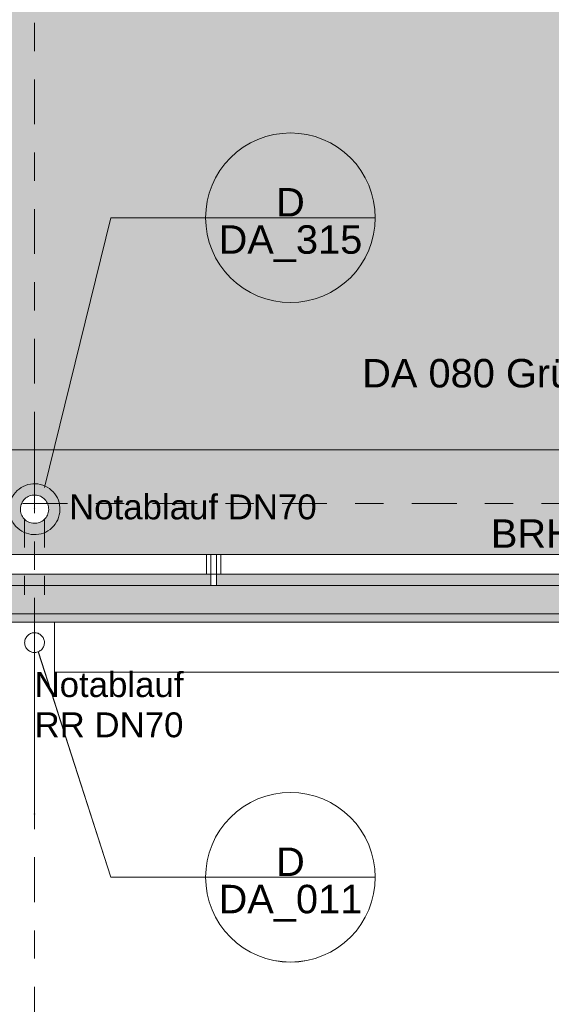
# Model space of a CAD drawing. Header units: metres. Extents: x -180 to 4, y -50 to 6.
# Tile 91 of 256: x -137.47 to -135.59, y -41.22 to -37.73. Entities that reach past the tile are written whole.
import ezdxf

# ---------------------------------------------------------------- set-up
doc = ezdxf.new("R2010")
doc.units = ezdxf.units.M
doc.header["$LTSCALE"] = 0.05
doc.header["$PDMODE"] = 1
doc.header["$PDSIZE"] = -2
doc.linetypes.add('Linienart-50', pattern=[2.116531, 1.058062, -1.058469])
doc.linetypes.add('Linienart-53', pattern=[5.291531, 3.175, -1.058062, 0.352704, -0.705764])
doc.layers.get('0').update_dxf_attribs({"lineweight": 25})
for name, color, linetype, lineweight, true_color in [('30 -33 Aussenwände- 7 Fassade_ Elemente', 7, 'Continuous', 9, 0x00aacc), ('30 -36 Dächer- 3 Dachbeläge', 7, 'Continuous', 15, 0x9999ff), ('30 -36 Dächer- 3 Dachbeläge Gründach', 250, 'Continuous', 9, 0x333333), ('30 -36 Dächer- 4 Dachbekleidungen', 7, 'Continuous', 9, 0xccccff), ('40 -41 Abwasser_Wasser_Gas- 1 Abwasser + sanitäre Anlagen', 7, 'Continuous', 9, 0xff6633), ('70 -72 Beschriftung- 1 Beschriftung allgemein', 7, 'Continuous', 9, 0xff6633), ('70 -72 Beschriftung- 7 Detailverweise', 7, 'Continuous', 9, 0x00dd00), ('70 -76 Bemaßung- 2 Allgemein', 7, 'Continuous', 5, 0x6666cc)]:
    doc.layers.add(name, color=color, linetype=linetype, lineweight=lineweight, true_color=true_color)
for name, color, linetype, lineweight in [('40 -41 Abwasser_Wasser_Gas- 2 Wasser-1', 7, 'Continuous', 15), ('70 -71 Achsen- 1 Gebäudeachsen', 7, 'Linienart-53', 18), ('Keine', 7, 'Continuous', 9)]:
    doc.layers.add(name, color=color, linetype=linetype, lineweight=lineweight)
doc.styles.add('Arial', font='arial.ttf')
doc.dimstyles.new('k+k 1_50', dxfattribs={"dimtxt": 0.100689, "dimasz": 0.05302, "dimexe": 0.05, "dimexo": 0.15, "dimgap": 0.01, "dimtad": 1, "dimdec": 3, "dimtxsty": 'Arial', "dimblk": 'VW_SLASH', "dimblk1": 'VW_SLASH', "dimblk2": 'VW_SLASH', "dimcen": 0, "dimdle": 0.05, "dimadec": 3, "dimazin": 0, "dimtfac": 0.75, "dimtdec": 3, "dimtix": 1, "dimtmove": 0, "dimatfit": 0, "dimldrblk": 'VW_SLASH-1', "dimfxl": 0.125, "dimfxlon": 1, "dimfrac": 2, "dimtolj": 1, "dimarcsym": 0})

# ---------------------------------------------------------------- blocks, each defined once
blk = doc.blocks.new('Gruppe-6672')
at = {"layer": '70 -72 Beschriftung- 1 Beschriftung allgemein', "insert": (-137.421, -40.0436), "char_height": 0.0881, "attachment_point": 1, "line_spacing_factor": 0.969685, "style": 'Arial'}
blk.add_mtext('Notablauf\\PRR DN70', dxfattribs=at)
at = {"color": 255}
blk.add_wipeout([(-137.3907, -39.9215), (-137.3891, -39.9246), (-137.3879, -39.9278), (-137.3869, -39.9311), (-137.3863, -39.9345), (-137.386, -39.9379), (-137.3861, -39.9413), (-137.3865, -39.9447), (-137.3872, -39.9481), (-137.3882, -39.9514), (-137.3896, -39.9545), (-137.3913, -39.9575), (-137.3932, -39.9603), (-137.3955, -39.963), (-137.3979, -39.9653), (-137.4006, -39.9675), (-137.4035, -39.9693), (-137.4066, -39.9709), (-137.4097, -39.9722), (-137.4131, -39.9731), (-137.4164, -39.9737), (-137.4199, -39.974), (-137.4233, -39.974), (-137.4267, -39.9736), (-137.4301, -39.9728), (-137.4333, -39.9718), (-137.4365, -39.9704), (-137.4395, -39.9688), (-137.4423, -39.9668), (-137.4449, -39.9646), (-137.4473, -39.9621), (-137.4494, -39.9594), (-137.4513, -39.9565), (-137.4529, -39.9535), (-137.4541, -39.9503), (-137.4551, -39.947), (-137.4557, -39.9436), (-137.456, -39.9402), (-137.4559, -39.9367), (-137.4555, -39.9333), (-137.4548, -39.93), (-137.4538, -39.9267), (-137.4524, -39.9236), (-137.4507, -39.9206), (-137.4488, -39.9177), (-137.4465, -39.9151), (-137.4441, -39.9127), (-137.4414, -39.9106), (-137.4385, -39.9087), (-137.4354, -39.9072), (-137.4323, -39.9059), (-137.4289, -39.9049), (-137.4256, -39.9043), (-137.4221, -39.9041), (-137.4187, -39.9041), (-137.4153, -39.9045), (-137.4119, -39.9052), (-137.4087, -39.9063), (-137.4055, -39.9076), (-137.4025, -39.9093), (-137.3997, -39.9113), (-137.3971, -39.9135), (-137.3947, -39.916), (-137.3926, -39.9186)], dxfattribs=at).dxf.layer = '40 -41 Abwasser_Wasser_Gas- 2 Wasser-1'
at = {"layer": '40 -41 Abwasser_Wasser_Gas- 2 Wasser-1'}
blk.add_line((-137.421, -39.939), (-137.421, -40.131), dxfattribs=at)
at = {"layer": '40 -41 Abwasser_Wasser_Gas- 2 Wasser-1', "flags": 128}
blk.add_lwpolyline([(-137.3907, -39.9215), (-137.3891, -39.9246), (-137.3879, -39.9278), (-137.3869, -39.9311), (-137.3863, -39.9345), (-137.386, -39.9379), (-137.3861, -39.9413), (-137.3865, -39.9447), (-137.3872, -39.9481), (-137.3882, -39.9514), (-137.3896, -39.9545), (-137.3913, -39.9575), (-137.3932, -39.9603), (-137.3955, -39.963), (-137.3979, -39.9653), (-137.4006, -39.9675), (-137.4035, -39.9693), (-137.4066, -39.9709), (-137.4097, -39.9722), (-137.4131, -39.9731), (-137.4164, -39.9737), (-137.4199, -39.974), (-137.4233, -39.974), (-137.4267, -39.9736), (-137.4301, -39.9728), (-137.4333, -39.9718), (-137.4365, -39.9704), (-137.4395, -39.9688), (-137.4423, -39.9668), (-137.4449, -39.9646), (-137.4473, -39.9621), (-137.4494, -39.9594), (-137.4513, -39.9565), (-137.4529, -39.9535), (-137.4541, -39.9503), (-137.4551, -39.947), (-137.4557, -39.9436), (-137.456, -39.9402), (-137.4559, -39.9367), (-137.4555, -39.9333), (-137.4548, -39.93), (-137.4538, -39.9267), (-137.4524, -39.9236), (-137.4507, -39.9206), (-137.4488, -39.9177), (-137.4465, -39.9151), (-137.4441, -39.9127), (-137.4414, -39.9106), (-137.4385, -39.9087), (-137.4354, -39.9072), (-137.4323, -39.9059), (-137.4289, -39.9049), (-137.4256, -39.9043), (-137.4221, -39.9041), (-137.4187, -39.9041), (-137.4153, -39.9045), (-137.4119, -39.9052), (-137.4087, -39.9063), (-137.4055, -39.9076), (-137.4025, -39.9093), (-137.3997, -39.9113), (-137.3971, -39.9135), (-137.3947, -39.916), (-137.3926, -39.9186)], close=True, dxfattribs=at)
blk = doc.blocks.new('Gruppe-6676')
at = {"layer": '70 -72 Beschriftung- 1 Beschriftung allgemein', "linetype": 'Continuous', "lineweight": 0}
blk.add_hatch(color=30, dxfattribs=at).paths.add_polyline_path([(-137.4201, -40.5453), (-137.421, -40.5485), (-137.4219, -40.5453)])
at = {"layer": '70 -72 Beschriftung- 1 Beschriftung allgemein', "lineweight": 5, "flags": 128}
blk.add_lwpolyline([(-137.4201, -40.5453), (-137.421, -40.5485), (-137.4219, -40.5453)], close=True, dxfattribs=at)
at = {"layer": '40 -41 Abwasser_Wasser_Gas- 2 Wasser-1', "color": 7}
blk.add_blockref('Gruppe-6672', (0, 0), dxfattribs=at)
at = {"layer": '70 -72 Beschriftung- 1 Beschriftung allgemein'}
blk.add_line((-137.421, -39.939), (-137.421, -40.5485), dxfattribs=at)
blk = doc.blocks.new('Gruppe-8309')
at = {"layer": '70 -72 Beschriftung- 1 Beschriftung allgemein', "insert": (-137.2988, -39.4148), "char_height": 0.088103, "attachment_point": 1, "line_spacing_factor": 0.969685, "style": 'Arial'}
blk.add_mtext('Notablauf DN70', dxfattribs=at)
at = {"color": 255}
blk.add_wipeout([(-137.3777, -39.492), (-137.3804, -39.4962), (-137.3834, -39.5), (-137.3868, -39.5035), (-137.3906, -39.5067), (-137.3946, -39.5095), (-137.3989, -39.5119), (-137.4034, -39.5138), (-137.4081, -39.5153), (-137.4129, -39.5164), (-137.4177, -39.5169), (-137.4226, -39.517), (-137.4275, -39.5166), (-137.4324, -39.5157), (-137.4371, -39.5144), (-137.4416, -39.5126), (-137.446, -39.5103), (-137.4501, -39.5077), (-137.454, -39.5046), (-137.4575, -39.5012), (-137.4607, -39.4975), (-137.4635, -39.4934), (-137.4658, -39.4892), (-137.4678, -39.4847), (-137.4693, -39.48), (-137.4703, -39.4752), (-137.4709, -39.4703), (-137.471, -39.4654), (-137.4706, -39.4605), (-137.4697, -39.4557), (-137.4683, -39.451), (-137.4665, -39.4464), (-137.4643, -39.442), (-137.4616, -39.4379), (-137.4586, -39.4341), (-137.4552, -39.4305), (-137.4514, -39.4274), (-137.4474, -39.4246), (-137.4431, -39.4222), (-137.4386, -39.4202), (-137.4339, -39.4187), (-137.4291, -39.4177), (-137.4243, -39.4171), (-137.4194, -39.4171), (-137.4145, -39.4175), (-137.4096, -39.4183), (-137.4049, -39.4197), (-137.4004, -39.4215), (-137.396, -39.4237), (-137.3919, -39.4264), (-137.388, -39.4294), (-137.3845, -39.4329), (-137.3813, -39.4366), (-137.3785, -39.4406), (-137.3762, -39.4449), (-137.3742, -39.4494), (-137.3727, -39.4541), (-137.3717, -39.4589), (-137.3711, -39.4638), (-137.371, -39.4687), (-137.3714, -39.4736), (-137.3723, -39.4784), (-137.3737, -39.4831), (-137.3755, -39.4877)], dxfattribs=at).dxf.layer = '40 -41 Abwasser_Wasser_Gas- 2 Wasser-1'
at = {"layer": '40 -41 Abwasser_Wasser_Gas- 1 Abwasser + sanitäre Anlagen', "linetype": 'Continuous', "lineweight": 0}
blk.add_hatch(color=30, dxfattribs=at).paths.add_polyline_path([(-137.4202, -39.464), (-137.421, -39.467), (-137.4218, -39.464)])
at = {"layer": '40 -41 Abwasser_Wasser_Gas- 1 Abwasser + sanitäre Anlagen', "linetype": 'Linienart-50'}
for p, q in [((-137.421, -39.2126), (-137.421, -39.467)), ((-137.456, -39.5027), (-137.456, -39.7704)), ((-137.386, -39.5027), (-137.386, -39.7704))]:
    blk.add_line(p, q, dxfattribs=at)
at = {"layer": '40 -41 Abwasser_Wasser_Gas- 1 Abwasser + sanitäre Anlagen', "lineweight": 5, "flags": 128}
blk.add_lwpolyline([(-137.4202, -39.464), (-137.421, -39.467), (-137.4218, -39.464)], close=True, dxfattribs=at)
at = {"layer": '40 -41 Abwasser_Wasser_Gas- 2 Wasser-1'}
blk.add_line((-137.421, -39.467), (-137.421, -39.275), dxfattribs=at)
at = {"layer": '40 -41 Abwasser_Wasser_Gas- 2 Wasser-1', "flags": 128}
for points in [[(-137.3431, -39.512), (-137.3478, -39.5195), (-137.3533, -39.5264), (-137.3595, -39.5327), (-137.3662, -39.5384), (-137.3735, -39.5435), (-137.3812, -39.5478), (-137.3893, -39.5513), (-137.3977, -39.554), (-137.4063, -39.5558), (-137.4151, -39.5568), (-137.4239, -39.557), (-137.4327, -39.5563), (-137.4414, -39.5547), (-137.4499, -39.5523), (-137.4581, -39.549), (-137.466, -39.545), (-137.4734, -39.5402), (-137.4803, -39.5347), (-137.4867, -39.5286), (-137.4924, -39.5218), (-137.4974, -39.5146), (-137.5017, -39.5068), (-137.5052, -39.4987), (-137.5079, -39.4903), (-137.5098, -39.4817), (-137.5108, -39.4729), (-137.511, -39.4641), (-137.5102, -39.4553), (-137.5086, -39.4466), (-137.5062, -39.4381), (-137.503, -39.4299), (-137.4989, -39.422), (-137.4942, -39.4146), (-137.4887, -39.4077), (-137.4825, -39.4014), (-137.4758, -39.3956), (-137.4685, -39.3906), (-137.4608, -39.3863), (-137.4527, -39.3828), (-137.4443, -39.3801), (-137.4357, -39.3782), (-137.4269, -39.3772), (-137.4181, -39.3771), (-137.4093, -39.3778), (-137.4006, -39.3794), (-137.3921, -39.3818), (-137.3839, -39.3851), (-137.376, -39.3891), (-137.3686, -39.3939), (-137.3617, -39.3994), (-137.3553, -39.4055), (-137.3496, -39.4123), (-137.3446, -39.4195), (-137.3403, -39.4272), (-137.3368, -39.4353), (-137.3341, -39.4437), (-137.3322, -39.4524), (-137.3312, -39.4612), (-137.331, -39.47), (-137.3318, -39.4788), (-137.3334, -39.4875), (-137.3358, -39.496), (-137.339, -39.5042)], [(-137.3777, -39.492), (-137.3804, -39.4962), (-137.3834, -39.5), (-137.3868, -39.5035), (-137.3906, -39.5067), (-137.3946, -39.5095), (-137.3989, -39.5119), (-137.4034, -39.5138), (-137.4081, -39.5153), (-137.4129, -39.5164), (-137.4177, -39.5169), (-137.4226, -39.517), (-137.4275, -39.5166), (-137.4324, -39.5157), (-137.4371, -39.5144), (-137.4416, -39.5126), (-137.446, -39.5103), (-137.4501, -39.5077), (-137.454, -39.5046), (-137.4575, -39.5012), (-137.4607, -39.4975), (-137.4635, -39.4934), (-137.4658, -39.4892), (-137.4678, -39.4847), (-137.4693, -39.48), (-137.4703, -39.4752), (-137.4709, -39.4703), (-137.471, -39.4654), (-137.4706, -39.4605), (-137.4697, -39.4557), (-137.4683, -39.451), (-137.4665, -39.4464), (-137.4643, -39.442), (-137.4616, -39.4379), (-137.4586, -39.4341), (-137.4552, -39.4305), (-137.4514, -39.4274), (-137.4474, -39.4246), (-137.4431, -39.4222), (-137.4386, -39.4202), (-137.4339, -39.4187), (-137.4291, -39.4177), (-137.4243, -39.4171), (-137.4194, -39.4171), (-137.4145, -39.4175), (-137.4096, -39.4183), (-137.4049, -39.4197), (-137.4004, -39.4215), (-137.396, -39.4237), (-137.3919, -39.4264), (-137.388, -39.4294), (-137.3845, -39.4329), (-137.3813, -39.4366), (-137.3785, -39.4406), (-137.3762, -39.4449), (-137.3742, -39.4494), (-137.3727, -39.4541), (-137.3717, -39.4589), (-137.3711, -39.4638), (-137.371, -39.4687), (-137.3714, -39.4736), (-137.3723, -39.4784), (-137.3737, -39.4831), (-137.3755, -39.4877)]]:
    blk.add_lwpolyline(points, close=True, dxfattribs=at)
blk = doc.blocks.new('Gruppe-8317')
at = {"layer": '70 -72 Beschriftung- 1 Beschriftung allgemein', "insert": (-137.421, -40.0436), "char_height": 0.0881, "attachment_point": 1, "line_spacing_factor": 0.969685, "style": 'Arial'}
blk.add_mtext('Notablauf\\PRR DN70', dxfattribs=at)
at = {"color": 255}
blk.add_wipeout([(-137.3907, -39.9215), (-137.3891, -39.9246), (-137.3879, -39.9278), (-137.3869, -39.9311), (-137.3863, -39.9345), (-137.386, -39.9379), (-137.3861, -39.9413), (-137.3865, -39.9447), (-137.3872, -39.9481), (-137.3882, -39.9514), (-137.3896, -39.9545), (-137.3913, -39.9575), (-137.3932, -39.9603), (-137.3955, -39.963), (-137.3979, -39.9653), (-137.4006, -39.9675), (-137.4035, -39.9693), (-137.4066, -39.9709), (-137.4097, -39.9722), (-137.4131, -39.9731), (-137.4164, -39.9737), (-137.4199, -39.974), (-137.4233, -39.974), (-137.4267, -39.9736), (-137.4301, -39.9728), (-137.4333, -39.9718), (-137.4365, -39.9704), (-137.4395, -39.9688), (-137.4423, -39.9668), (-137.4449, -39.9646), (-137.4473, -39.9621), (-137.4494, -39.9594), (-137.4513, -39.9565), (-137.4529, -39.9535), (-137.4541, -39.9503), (-137.4551, -39.947), (-137.4557, -39.9436), (-137.456, -39.9402), (-137.4559, -39.9367), (-137.4555, -39.9333), (-137.4548, -39.93), (-137.4538, -39.9267), (-137.4524, -39.9236), (-137.4507, -39.9206), (-137.4488, -39.9177), (-137.4465, -39.9151), (-137.4441, -39.9127), (-137.4414, -39.9106), (-137.4385, -39.9087), (-137.4354, -39.9072), (-137.4323, -39.9059), (-137.4289, -39.9049), (-137.4256, -39.9043), (-137.4221, -39.9041), (-137.4187, -39.9041), (-137.4153, -39.9045), (-137.4119, -39.9052), (-137.4087, -39.9063), (-137.4055, -39.9076), (-137.4025, -39.9093), (-137.3997, -39.9113), (-137.3971, -39.9135), (-137.3947, -39.916), (-137.3926, -39.9186)], dxfattribs=at).dxf.layer = '40 -41 Abwasser_Wasser_Gas- 2 Wasser-1'
at = {"layer": '40 -41 Abwasser_Wasser_Gas- 2 Wasser-1'}
blk.add_line((-137.421, -39.939), (-137.421, -40.131), dxfattribs=at)
at = {"layer": '40 -41 Abwasser_Wasser_Gas- 2 Wasser-1', "flags": 128}
blk.add_lwpolyline([(-137.3907, -39.9215), (-137.3891, -39.9246), (-137.3879, -39.9278), (-137.3869, -39.9311), (-137.3863, -39.9345), (-137.386, -39.9379), (-137.3861, -39.9413), (-137.3865, -39.9447), (-137.3872, -39.9481), (-137.3882, -39.9514), (-137.3896, -39.9545), (-137.3913, -39.9575), (-137.3932, -39.9603), (-137.3955, -39.963), (-137.3979, -39.9653), (-137.4006, -39.9675), (-137.4035, -39.9693), (-137.4066, -39.9709), (-137.4097, -39.9722), (-137.4131, -39.9731), (-137.4164, -39.9737), (-137.4199, -39.974), (-137.4233, -39.974), (-137.4267, -39.9736), (-137.4301, -39.9728), (-137.4333, -39.9718), (-137.4365, -39.9704), (-137.4395, -39.9688), (-137.4423, -39.9668), (-137.4449, -39.9646), (-137.4473, -39.9621), (-137.4494, -39.9594), (-137.4513, -39.9565), (-137.4529, -39.9535), (-137.4541, -39.9503), (-137.4551, -39.947), (-137.4557, -39.9436), (-137.456, -39.9402), (-137.4559, -39.9367), (-137.4555, -39.9333), (-137.4548, -39.93), (-137.4538, -39.9267), (-137.4524, -39.9236), (-137.4507, -39.9206), (-137.4488, -39.9177), (-137.4465, -39.9151), (-137.4441, -39.9127), (-137.4414, -39.9106), (-137.4385, -39.9087), (-137.4354, -39.9072), (-137.4323, -39.9059), (-137.4289, -39.9049), (-137.4256, -39.9043), (-137.4221, -39.9041), (-137.4187, -39.9041), (-137.4153, -39.9045), (-137.4119, -39.9052), (-137.4087, -39.9063), (-137.4055, -39.9076), (-137.4025, -39.9093), (-137.3997, -39.9113), (-137.3971, -39.9135), (-137.3947, -39.916), (-137.3926, -39.9186)], close=True, dxfattribs=at)
blk = doc.blocks.new('Gruppe-8381')
at = {"layer": '70 -72 Beschriftung- 7 Detailverweise'}
blk.add_line((0.935, 0), (0.335, 0), dxfattribs=at)
at = {"layer": '70 -72 Beschriftung- 7 Detailverweise', "flags": 128}
blk.add_lwpolyline([(0.935, 0), (0.9336, -0.0294), (0.9292, -0.0585), (0.9221, -0.0871), (0.9122, -0.1148), (0.8996, -0.1414), (0.8844, -0.1667), (0.8669, -0.1903), (0.8471, -0.2121), (0.8253, -0.2319), (0.8017, -0.2494), (0.7764, -0.2646), (0.7498, -0.2772), (0.7221, -0.2871), (0.6935, -0.2942), (0.6644, -0.2986), (0.635, -0.3), (0.6056, -0.2986), (0.5765, -0.2942), (0.5479, -0.2871), (0.5202, -0.2772), (0.4936, -0.2646), (0.4683, -0.2494), (0.4447, -0.2319), (0.4229, -0.2121), (0.4031, -0.1903), (0.3856, -0.1667), (0.3704, -0.1414), (0.3578, -0.1148), (0.3479, -0.0871), (0.3408, -0.0585), (0.3364, -0.0294), (0.335, 0), (0.3364, 0.0294), (0.3408, 0.0585), (0.3479, 0.0871), (0.3578, 0.1148), (0.3704, 0.1414), (0.3856, 0.1667), (0.4031, 0.1903), (0.4229, 0.2121), (0.4447, 0.2319), (0.4683, 0.2494), (0.4936, 0.2646), (0.5202, 0.2772), (0.5479, 0.2871), (0.5765, 0.2942), (0.6056, 0.2986), (0.635, 0.3), (0.6644, 0.2986), (0.6935, 0.2942), (0.7221, 0.2871), (0.7498, 0.2772), (0.7764, 0.2646), (0.8017, 0.2494), (0.8253, 0.2319), (0.8471, 0.2121), (0.8669, 0.1903), (0.8844, 0.1667), (0.8996, 0.1414), (0.9122, 0.1148), (0.9221, 0.0871), (0.9292, 0.0585), (0.9336, 0.0294)], close=True, dxfattribs=at)
at = {"layer": '70 -72 Beschriftung- 7 Detailverweise'}
blk.add_point((0.635, 0), dxfattribs=at)
at = {"layer": '70 -72 Beschriftung- 7 Detailverweise', "line_spacing_factor": 0.96878, "style": 'Arial'}
for s, insert, char_height, attachment_point in [('D', (0.635, 0.0046), 0.1007, 8), ('DA_011', (0.635, -0.0267), 0.10069, 2)]:
    blk.add_mtext(s, dxfattribs=dict(at, insert=insert, char_height=char_height, attachment_point=attachment_point))
blk = doc.blocks.new('Referenzmarkierung-87')
at = {"layer": '70 -72 Beschriftung- 7 Detailverweise', "transparency": 33554687}
for q in [(-0.2566, 0.7972), (0.635, 0)]:
    blk.add_line((0, 0), q, dxfattribs=at)
at = {"layer": '70 -72 Beschriftung- 7 Detailverweise', "color": 7, "transparency": 33554687}
blk.add_blockref('Gruppe-8381', (0, 0), dxfattribs=at)
blk = doc.blocks.new('Gruppe-8382')
at = {"layer": '70 -72 Beschriftung- 7 Detailverweise'}
blk.add_line((0.935, 0), (0.335, 0), dxfattribs=at)
at = {"layer": '70 -72 Beschriftung- 7 Detailverweise', "flags": 128}
blk.add_lwpolyline([(0.935, 0), (0.9336, -0.0294), (0.9292, -0.0585), (0.9221, -0.0871), (0.9122, -0.1148), (0.8996, -0.1414), (0.8844, -0.1667), (0.8669, -0.1903), (0.8471, -0.2121), (0.8253, -0.2319), (0.8017, -0.2494), (0.7764, -0.2646), (0.7498, -0.2772), (0.7221, -0.2871), (0.6935, -0.2942), (0.6644, -0.2986), (0.635, -0.3), (0.6056, -0.2986), (0.5765, -0.2942), (0.5479, -0.2871), (0.5202, -0.2772), (0.4936, -0.2646), (0.4683, -0.2494), (0.4447, -0.2319), (0.4229, -0.2121), (0.4031, -0.1903), (0.3856, -0.1667), (0.3704, -0.1414), (0.3578, -0.1148), (0.3479, -0.0871), (0.3408, -0.0585), (0.3364, -0.0294), (0.335, 0), (0.3364, 0.0294), (0.3408, 0.0585), (0.3479, 0.0871), (0.3578, 0.1148), (0.3704, 0.1414), (0.3856, 0.1667), (0.4031, 0.1903), (0.4229, 0.2121), (0.4447, 0.2319), (0.4683, 0.2494), (0.4936, 0.2646), (0.5202, 0.2772), (0.5479, 0.2871), (0.5765, 0.2942), (0.6056, 0.2986), (0.635, 0.3), (0.6644, 0.2986), (0.6935, 0.2942), (0.7221, 0.2871), (0.7498, 0.2772), (0.7764, 0.2646), (0.8017, 0.2494), (0.8253, 0.2319), (0.8471, 0.2121), (0.8669, 0.1903), (0.8844, 0.1667), (0.8996, 0.1414), (0.9122, 0.1148), (0.9221, 0.0871), (0.9292, 0.0585), (0.9336, 0.0294)], close=True, dxfattribs=at)
at = {"layer": '70 -72 Beschriftung- 7 Detailverweise'}
blk.add_point((0.635, 0), dxfattribs=at)
at = {"layer": '70 -72 Beschriftung- 7 Detailverweise', "line_spacing_factor": 0.96878, "style": 'Arial'}
for s, insert, char_height, attachment_point in [('D', (0.635, 0.0046), 0.1007, 8), ('DA_315', (0.635, -0.0267), 0.10069, 2)]:
    blk.add_mtext(s, dxfattribs=dict(at, insert=insert, char_height=char_height, attachment_point=attachment_point))
blk = doc.blocks.new('Referenzmarkierung-88')
at = {"layer": '70 -72 Beschriftung- 7 Detailverweise', "transparency": 33554687}
for q in [(-0.2346, -0.954), (0.635, 0)]:
    blk.add_line((0, 0), q, dxfattribs=at)
at = {"layer": '70 -72 Beschriftung- 7 Detailverweise', "color": 7, "transparency": 33554687}
blk.add_blockref('Gruppe-8382', (0, 0), dxfattribs=at)
blk = doc.blocks.new('Gruppe-8401')
at = {"layer": '70 -72 Beschriftung- 1 Beschriftung allgemein', "char_height": 0.1006886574, "attachment_point": 7, "line_spacing_factor": 0.970891, "style": 'Arial'}
for s, insert in [('DA 080 Gründach Sporthalle', (-136.26218465, -39.0665439)), ('BRH Geländer 1,10m', (-135.80715323, -39.62245587))]:
    blk.add_mtext(s, dxfattribs=dict(at, insert=insert))
blk = doc.blocks.new('Gruppe-8572')
at = {"color": 255}
blk.add_wipeout([(-136.7977, -39.697), (-136.7977, -39.627), (-136.7777, -39.627), (-136.7777, -39.697)], dxfattribs=at).dxf.layer = '30 -36 Dächer- 4 Dachbekleidungen'
at = {"layer": '30 -36 Dächer- 4 Dachbekleidungen', "flags": 128}
for points in [[(-136.8127, -39.697), (-136.8127, -39.627), (-136.7977, -39.627)], [(-136.7977, -39.697), (-136.7977, -39.627), (-136.7777, -39.627), (-136.7777, -39.697)], [(-136.7627, -39.697), (-136.7627, -39.627), (-136.7777, -39.627)]]:
    blk.add_lwpolyline(points, dxfattribs=at)
at = {"color": 255}
blk.add_wipeout([(-136.7777, -39.737), (-136.7777, -39.697), (-136.7977, -39.697), (-136.7977, -39.737)], dxfattribs=at).dxf.layer = '30 -36 Dächer- 4 Dachbekleidungen'
at = {"layer": '30 -36 Dächer- 4 Dachbekleidungen', "flags": 128}
blk.add_lwpolyline([(-136.7777, -39.737), (-136.7777, -39.697), (-136.7977, -39.697), (-136.7977, -39.737)], close=True, dxfattribs=at)
blk = doc.blocks.new('Gruppe-8878')
at = {"layer": '30 -36 Dächer- 3 Dachbeläge Gründach', "linetype": 'Continuous', "lineweight": 0, "true_color": 0xe7eedf, "transparency": 33554687}
blk.add_hatch(color=254, dxfattribs=at).paths.add_polyline_path([(-100.01799996, -31.79404198), (-100.01799996, -31.61704198), (-100.31099996, -31.61704198), (-100.31099996, -12.39704198), (-159.47099996, -12.39704198), (-159.47099996, -39.25704198), (-99.61099996, -39.25704198), (-99.61099996, -31.79404198)])
at = {"layer": '30 -36 Dächer- 3 Dachbeläge Gründach', "flags": 128}
blk.add_lwpolyline([(-100.01799996, -31.79404198), (-100.01799996, -31.61704198), (-100.31099996, -31.61704198), (-100.31099996, -12.39704198), (-159.47099996, -12.39704198), (-159.47099996, -39.25704198), (-99.61099996, -39.25704198), (-99.61099996, -31.79404198)], close=True, dxfattribs=at)
at = {"layer": '70 -72 Beschriftung- 7 Detailverweise', "transparency": 33554687}
blk.add_line((-137.15099811, -40.76956659), (-136.51599811, -40.76956659), dxfattribs=at)
at = {"layer": '70 -72 Beschriftung- 7 Detailverweise'}
blk.add_line((-136.21599811, -40.76956659), (-136.81599811, -40.76956659), dxfattribs=at)
at = {"layer": '70 -72 Beschriftung- 7 Detailverweise', "flags": 128}
blk.add_lwpolyline([(-136.21599811, -40.76956659), (-136.21744269, -40.79897173), (-136.22176252, -40.82809368), (-136.22891601, -40.85665199), (-136.23883425, -40.88437162), (-136.25142173, -40.91098561), (-136.26655722, -40.93623766), (-136.28409497, -40.95988457), (-136.30386607, -40.98169862), (-136.32568012, -41.00146972), (-136.34932704, -41.01900747), (-136.37457909, -41.03414297), (-136.40119308, -41.04673045), (-136.4289127, -41.05664869), (-136.45747101, -41.06380217), (-136.48659296, -41.06812201), (-136.51599811, -41.06956659), (-136.54540325, -41.06812201), (-136.5745252, -41.06380217), (-136.60308351, -41.05664869), (-136.63080314, -41.04673045), (-136.65741713, -41.03414297), (-136.68266918, -41.01900747), (-136.70631609, -41.00146972), (-136.72813014, -40.98169862), (-136.74790124, -40.95988457), (-136.76543899, -40.93623766), (-136.78057449, -40.91098561), (-136.79316197, -40.88437162), (-136.80308021, -40.85665199), (-136.81023369, -40.82809368), (-136.81455352, -40.79897173), (-136.81599811, -40.76956659), (-136.81455352, -40.74016145), (-136.81023369, -40.71103949), (-136.80308021, -40.68248118), (-136.79316197, -40.65476156), (-136.78057449, -40.62814757), (-136.76543899, -40.60289552), (-136.74790124, -40.5792486), (-136.72813014, -40.55743455), (-136.70631609, -40.53766345), (-136.68266918, -40.5201257), (-136.65741713, -40.50499021), (-136.63080314, -40.49240273), (-136.60308351, -40.48248449), (-136.5745252, -40.475331), (-136.54540325, -40.47101117), (-136.51599811, -40.46956659), (-136.48659296, -40.47101117), (-136.45747101, -40.475331), (-136.4289127, -40.48248449), (-136.40119308, -40.49240273), (-136.37457909, -40.50499021), (-136.34932704, -40.5201257), (-136.32568012, -40.53766345), (-136.30386607, -40.55743455), (-136.28409497, -40.5792486), (-136.26655722, -40.60289552), (-136.25142173, -40.62814757), (-136.23883425, -40.65476156), (-136.22891601, -40.68248118), (-136.22176252, -40.71103949), (-136.21744269, -40.74016145)], close=True, dxfattribs=at)
at = {"layer": '70 -72 Beschriftung- 7 Detailverweise'}
blk.add_point((-136.51599811, -40.76956659), dxfattribs=at)
at = {"layer": '70 -72 Beschriftung- 7 Detailverweise', "line_spacing_factor": 0.96878, "style": 'Arial'}
for s, insert, char_height, attachment_point in [('D', (-136.51599811, -40.76498048), 0.10068866, 8), ('DA_011', (-136.51599811, -40.79623071), 0.100688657, 2)]:
    blk.add_mtext(s, dxfattribs=dict(at, insert=insert, char_height=char_height, attachment_point=attachment_point))
at = {"color": 255}
blk.add_wipeout([(-137.35099996, -39.86704198), (-129.89099996, -39.86704198), (-129.89099996, -40.04404198), (-137.35099996, -40.04404198)], dxfattribs=at).dxf.layer = '30 -33 Aussenwände- 7 Fassade_ Elemente'
at = {"layer": '30 -33 Aussenwände- 7 Fassade_ Elemente', "flags": 128}
blk.add_lwpolyline([(-137.35099996, -39.86704198), (-129.89099996, -39.86704198), (-129.89099996, -40.04404198), (-137.35099996, -40.04404198)], close=True, dxfattribs=at)
at = {"color": 255, "linetype": 'Continuous', "lineweight": 9, "transparency": 33554687}
blk.add_wipeout([(-129.83124836, -12.23704198), (-129.83124836, -12.71704198), (-159.47099996, -12.71704198), (-159.47099996, -39.25704198), (-129.83124836, -39.25704198), (-129.83124836, -39.73704198), (-160.51099996, -39.73704198), (-160.51099996, -31.61704198), (-159.93099996, -31.61704198), (-159.93099996, -12.23704198)], dxfattribs=at).dxf.layer = '30 -36 Dächer- 3 Dachbeläge'
at = {"layer": '30 -36 Dächer- 3 Dachbeläge', "linetype": 'Continuous', "lineweight": 9, "transparency": 33554687}
h = blk.add_hatch(dxfattribs=at)
h.set_pattern_fill('{914A209A-ED12-11EE-87B6-5CE', style=0, pattern_type=2)
h.set_pattern_definition([(-22, (-91.4235, -34.937042), (-0.018555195, 0.04226461), [0.000625, -0.061875]), (14, (-91.415251, -34.959718), (-0.0371103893, -0.0278327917), [0.000625, -0.030625]), (-3.77456, (-91.474014, -34.97415), (-0.01958604, 0.065974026), [0.00028186, -0.093671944]), (-68, (-91.30392, -34.91024), (0.1926424, 0.04407994), [0.00028125, -0.09346875]), (96, (-91.437934, -35.001983), (-0.036105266, -0.06319548), [0.0005625, -0.0931875]), (132, (-91.4101, -34.97828), (0.040202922, 0.004123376), [0.0003125, -0.0621875]), (-17, (-91.442055, -34.96178), (0.0930531, 0.028928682), [0.000625, -0.061875]), (-145, (-91.4369, -34.956625), (0.06266964, -0.040092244), [0.000625, -0.061875]), (-137, (-91.45133, -34.953533), (0.049444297, -0.02123569), [0.000625, -0.061875])])
h.paths.add_polyline_path([(-100.01799996, -31.12704198), (-99.83999996, -31.12704198), (-99.83999996, -31.61604198), (-99.35099996, -31.61604198), (-99.35099996, -31.79404198), (-99.13099996, -31.79404198), (-99.13099996, -39.73704198), (-160.51099996, -39.73704198), (-160.51099996, -31.61704198), (-159.93099996, -31.61704198), (-159.93099996, -12.23704198), (-100.01799996, -12.23704198)])
h.paths.add_polyline_path([(-159.47099996, -39.25704198), (-100.31099996, -39.25704198), (-100.31099996, -12.71704198), (-159.47099996, -12.71704198)])
at = {"layer": '30 -36 Dächer- 3 Dachbeläge', "linetype": 'Continuous', "lineweight": 0}
blk.add_hatch(color=254, dxfattribs=at).paths.add_polyline_path([(-160.64099996, -31.58704198), (-160.64099996, -39.86704198), (-99.00099996, -39.86704198), (-99.00099996, -31.79404198), (-99.13099996, -31.79404198), (-99.13099996, -39.73704198), (-160.51099996, -39.73704198), (-160.51099996, -31.58704198)])
at = {"layer": '30 -36 Dächer- 3 Dachbeläge', "color": 161, "linetype": 'Continuous', "lineweight": 9, "true_color": 0x9999ff, "transparency": 33554687, "flags": 128}
for points in [[(-100.01799996, -31.12704198), (-99.83999996, -31.12704198), (-99.83999996, -31.61604198), (-99.35099996, -31.61604198), (-99.35099996, -31.79404198), (-99.13099996, -31.79404198), (-99.13099996, -39.73704198), (-160.51099996, -39.73704198), (-160.51099996, -31.61704198), (-159.93099996, -31.61704198), (-159.93099996, -12.23704198), (-100.01799996, -12.23704198)], [(-159.47099996, -39.25704198), (-100.31099996, -39.25704198), (-100.31099996, -12.71704198), (-159.47099996, -12.71704198)]]:
    blk.add_lwpolyline(points, close=True, dxfattribs=at)
at = {"layer": '30 -36 Dächer- 3 Dachbeläge', "flags": 128}
blk.add_lwpolyline([(-160.64099996, -31.58704198), (-160.64099996, -39.86704198), (-99.00099996, -39.86704198), (-99.00099996, -31.79404198), (-99.13099996, -31.79404198), (-99.13099996, -39.73704198), (-160.51099996, -39.73704198), (-160.51099996, -31.58704198)], dxfattribs=at)
at = {"layer": '40 -41 Abwasser_Wasser_Gas- 2 Wasser-1', "color": 7}
blk.add_blockref('Gruppe-8317', (0, 0), dxfattribs=at)
at = {"layer": '70 -72 Beschriftung- 7 Detailverweise', "transparency": 33554687}
blk.add_line((-137.15099811, -40.76956659), (-137.40762678, -39.9723514), dxfattribs=at)
at = {"layer": '70 -72 Beschriftung- 7 Detailverweise'}
blk.add_blockref('Referenzmarkierung-87', (-137.15099811, -40.76956659), dxfattribs=at)
at = {"color": 255}
blk.add_wipeout([(-160.47099996, -39.69704198), (-99.17099996, -39.69704198), (-99.17099996, -31.79404198), (-99.24099996, -31.79404198), (-99.24099996, -39.62704198), (-160.47099996, -39.62704198)], dxfattribs=at).dxf.layer = '30 -36 Dächer- 4 Dachbekleidungen'
at = {"layer": '30 -36 Dächer- 4 Dachbekleidungen', "flags": 128}
blk.add_lwpolyline([(-160.47099996, -39.69704198), (-99.17099996, -39.69704198), (-99.17099996, -31.79404198), (-99.24099996, -31.79404198), (-99.24099996, -39.62704198), (-160.47099996, -39.62704198)], close=True, dxfattribs=at)
at = {"layer": '70 -72 Beschriftung- 7 Detailverweise', "transparency": 33554687}
blk.add_line((-137.15099811, -38.43575908), (-136.51599811, -38.43575908), dxfattribs=at)
at = {"layer": '70 -72 Beschriftung- 7 Detailverweise'}
blk.add_line((-136.21599811, -38.43575908), (-136.81599811, -38.43575908), dxfattribs=at)
at = {"layer": '70 -72 Beschriftung- 7 Detailverweise', "flags": 128}
blk.add_lwpolyline([(-136.21599811, -38.43575908), (-136.21744269, -38.46516422), (-136.22176252, -38.49428618), (-136.22891601, -38.52284448), (-136.23883425, -38.55056411), (-136.25142173, -38.5771781), (-136.26655722, -38.60243015), (-136.28409497, -38.62607707), (-136.30386607, -38.64789112), (-136.32568012, -38.66766222), (-136.34932704, -38.68519997), (-136.37457909, -38.70033546), (-136.40119308, -38.71292294), (-136.4289127, -38.72284118), (-136.45747101, -38.72999467), (-136.48659296, -38.7343145), (-136.51599811, -38.73575908), (-136.54540325, -38.7343145), (-136.5745252, -38.72999467), (-136.60308351, -38.72284118), (-136.63080314, -38.71292294), (-136.65741713, -38.70033546), (-136.68266918, -38.68519997), (-136.70631609, -38.66766222), (-136.72813014, -38.64789112), (-136.74790124, -38.62607707), (-136.76543899, -38.60243015), (-136.78057449, -38.5771781), (-136.79316197, -38.55056411), (-136.80308021, -38.52284448), (-136.81023369, -38.49428618), (-136.81455352, -38.46516422), (-136.81599811, -38.43575908), (-136.81455352, -38.40635394), (-136.81023369, -38.37723198), (-136.80308021, -38.34867368), (-136.79316197, -38.32095405), (-136.78057449, -38.29434006), (-136.76543899, -38.26908801), (-136.74790124, -38.2454411), (-136.72813014, -38.22362705), (-136.70631609, -38.20385595), (-136.68266918, -38.1863182), (-136.65741713, -38.1711827), (-136.63080314, -38.15859522), (-136.60308351, -38.14867698), (-136.5745252, -38.1415235), (-136.54540325, -38.13720366), (-136.51599811, -38.13575908), (-136.48659296, -38.13720366), (-136.45747101, -38.1415235), (-136.4289127, -38.14867698), (-136.40119308, -38.15859522), (-136.37457909, -38.1711827), (-136.34932704, -38.1863182), (-136.32568012, -38.20385595), (-136.30386607, -38.22362705), (-136.28409497, -38.2454411), (-136.26655722, -38.26908801), (-136.25142173, -38.29434006), (-136.23883425, -38.32095405), (-136.22891601, -38.34867368), (-136.22176252, -38.37723198), (-136.21744269, -38.40635394)], close=True, dxfattribs=at)
at = {"layer": '70 -72 Beschriftung- 7 Detailverweise'}
blk.add_point((-136.51599811, -38.43575908), dxfattribs=at)
at = {"layer": '70 -72 Beschriftung- 1 Beschriftung allgemein', "color": 7}
blk.add_blockref('Gruppe-8401', (0, 0), dxfattribs=at)
at = {"layer": '70 -72 Beschriftung- 7 Detailverweise', "line_spacing_factor": 0.96878, "style": 'Arial'}
for s, insert, char_height, attachment_point in [('D', (-136.51599811, -38.43117297), 0.10068866, 8), ('DA_315', (-136.51599811, -38.4624232), 0.100688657, 2)]:
    blk.add_mtext(s, dxfattribs=dict(at, insert=insert, char_height=char_height, attachment_point=attachment_point))
at = {"layer": '40 -41 Abwasser_Wasser_Gas- 2 Wasser-1', "color": 7}
blk.add_blockref('Gruppe-8309', (0, 0), dxfattribs=at)
at = {"layer": '70 -72 Beschriftung- 7 Detailverweise', "transparency": 33554687}
blk.add_line((-137.15099811, -38.43575908), (-137.38560811, -39.38978038), dxfattribs=at)
at = {"layer": '70 -72 Beschriftung- 1 Beschriftung allgemein', "color": 7}
blk.add_blockref('Gruppe-8572', (0, 0), dxfattribs=at)
at = {"layer": '70 -72 Beschriftung- 7 Detailverweise'}
blk.add_blockref('Referenzmarkierung-88', (-137.15099811, -38.43575908), dxfattribs=at)
blk = doc.blocks.new('_OG3_2D (2D)')
at = {"layer": '70 -72 Beschriftung- 1 Beschriftung allgemein', "color": 7}
blk.add_blockref('Gruppe-6676', (0, 0), dxfattribs=at)
at = {"layer": '30 -33 Aussenwände- 7 Fassade_ Elemente', "flags": 128}
blk.add_lwpolyline([(-99.03099996, -31.79404198), (-99.03099996, -39.83704198), (-160.61099996, -39.83704198), (-160.61099996, -31.58704198), (-160.81799996, -31.58704198)], dxfattribs=at)
at = {"layer": '70 -72 Beschriftung- 1 Beschriftung allgemein', "color": 7}
blk.add_blockref('Gruppe-8878', (0, 0), dxfattribs=at)
blk = doc.blocks.new('VW_SLASH')
at = {"color": 0, "linetype": 'ByBlock', "lineweight": -2, "transparency": 16777216}
blk.add_line((0.943, 0), (-1, 0), dxfattribs=at)
at = {"color": 0, "lineweight": 20, "transparency": 16777216, "flags": 128}
blk.add_lwpolyline([(0.5, 0.5), (-0.5, -0.5)], dxfattribs=at)
blk = doc.blocks.new('*D11459')
at = {"layer": '70 -76 Bemaßung- 2 Allgemein', "color": 0, "lineweight": -2}
for p, q in [((-137.621, -43.647), (-137.621, -43.822)), ((-137.421, -43.647), (-137.421, -43.822)), ((-137.474, -43.772), (-137.568, -43.772))]:
    blk.add_line(p, q, dxfattribs=at)
at = {"layer": 'Defpoints', "color": 0}
for p in [(-137.621, -11.897), (-137.421, -40.794), (-137.621, -43.772)]:
    blk.add_point(p, dxfattribs=at)
at = {"layer": '70 -76 Bemaßung- 2 Allgemein', "color": 0, "lineweight": -2, "xscale": 0.05302001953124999, "yscale": 0.05302001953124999, "zscale": 0.05302001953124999, "rotation": 180}
blk.add_blockref('VW_SLASH', (-137.621, -43.772), dxfattribs=at)
at = {"layer": '70 -76 Bemaßung- 2 Allgemein', "color": 0, "lineweight": -2, "xscale": 0.05302001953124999, "yscale": 0.05302001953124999, "zscale": 0.05302001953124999}
blk.add_blockref('VW_SLASH', (-137.421, -43.772), dxfattribs=at)
at = {"layer": '70 -76 Bemaßung- 2 Allgemein', "color": 0, "insert": (-137.521, -43.7106), "char_height": 0.10069, "attachment_point": 5, "style": 'Arial'}
blk.add_mtext('\\A1;20', dxfattribs=at)
blk = doc.blocks.new('VW_SLASH-1')
at = {"color": 0, "linetype": 'ByBlock', "lineweight": -2, "transparency": 16777216}
blk.add_line((0.943, 0), (-1, 0), dxfattribs=at)
at = {"color": 0, "lineweight": 5, "transparency": 16777216, "flags": 128}
blk.add_lwpolyline([(0.5, 0.5), (-0.5, -0.5)], dxfattribs=at)
blk = doc.blocks.new('*D11460')
at = {"layer": '70 -76 Bemaßung- 2 Allgemein', "color": 0, "lineweight": -2}
for p, q in [((-137.421, -43.647), (-137.421, -43.822)), ((-137.221, -43.647), (-137.221, -43.822)), ((-137.274, -43.772), (-137.368, -43.772))]:
    blk.add_line(p, q, dxfattribs=at)
at = {"layer": 'Defpoints', "color": 0}
for p in [(-137.221, -11.897), (-137.421, -40.794), (-137.421, -43.772)]:
    blk.add_point(p, dxfattribs=at)
at = {"layer": '70 -76 Bemaßung- 2 Allgemein', "color": 0, "lineweight": -2, "xscale": 0.05302001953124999, "yscale": 0.05302001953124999, "zscale": 0.05302001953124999, "rotation": 180}
blk.add_blockref('VW_SLASH', (-137.421, -43.772), dxfattribs=at)
at = {"layer": '70 -76 Bemaßung- 2 Allgemein', "color": 0, "lineweight": -2, "xscale": 0.05302001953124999, "yscale": 0.05302001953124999, "zscale": 0.05302001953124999}
blk.add_blockref('VW_SLASH', (-137.221, -43.772), dxfattribs=at)
at = {"layer": '70 -76 Bemaßung- 2 Allgemein', "color": 0, "insert": (-137.321, -43.7106), "char_height": 0.10069, "attachment_point": 5, "style": 'Arial'}
blk.add_mtext('\\A1;20', dxfattribs=at)
blk = doc.blocks.new('_Achsen (3D)')
at = {"layer": '70 -71 Achsen- 1 Gebäudeachsen', "transparency": 33554687}
for p, q in [((-137.421, 3.8), (-137.421, -46.172)), ((-179.668, -39.447), (3.826, -39.447))]:
    blk.add_line(p, q, dxfattribs=at)
blk = doc.blocks.new('Gruppe-9731')
at = {"layer": '70 -76 Bemaßung- 2 Allgemein'}
for base, p1, p2, picture, middle in [((-137.62099996, -43.77204198), (-137.42099996, -40.79404198), (-137.62099996, -11.89704198), '*D11459', (-137.52099996, -43.71064042)), ((-137.42099996, -43.77204198), (-137.22099996, -11.89704198), (-137.42099996, -40.79404198), '*D11460', (-137.32099996, -43.71064042))]:
    dim = blk.add_linear_dim(base=base, p1=p1, p2=p2, text='20', dimstyle='k+k 1_50', override={"dimtxt": 0.100689, "dimgap": 0.01, "dimdec": 8, "dimpost": '<>', "dimtxsty": 'Arial', "dimtmove": 2}, dxfattribs=at)
    dim.commit()
    dim.dimension.update_dxf_attribs({"geometry": picture, "text_midpoint": middle})
blk = doc.blocks.new('_OG3_2D Bemaßung_ Beschriftung (2D)')
at = {"layer": '70 -76 Bemaßung- 2 Allgemein'}
blk.add_blockref('Gruppe-9731', (0, 0), dxfattribs=at)

msp = doc.modelspace()

# ---------------------------------------------------------------- block references
at = {"layer": 'Keine', "color": 1}
msp.add_blockref('_OG3_2D (2D)', (0, 0), dxfattribs=at)

# ---------------------------------------------------------------- next in the draw order: block references
msp.add_blockref('_OG3_2D Bemaßung_ Beschriftung (2D)', (0, 0), dxfattribs=at)

# ---------------------------------------------------------------- next in the draw order: block references
msp.add_blockref('_Achsen (3D)', (0, 0), dxfattribs=at)

doc.saveas('drawing.dxf')
